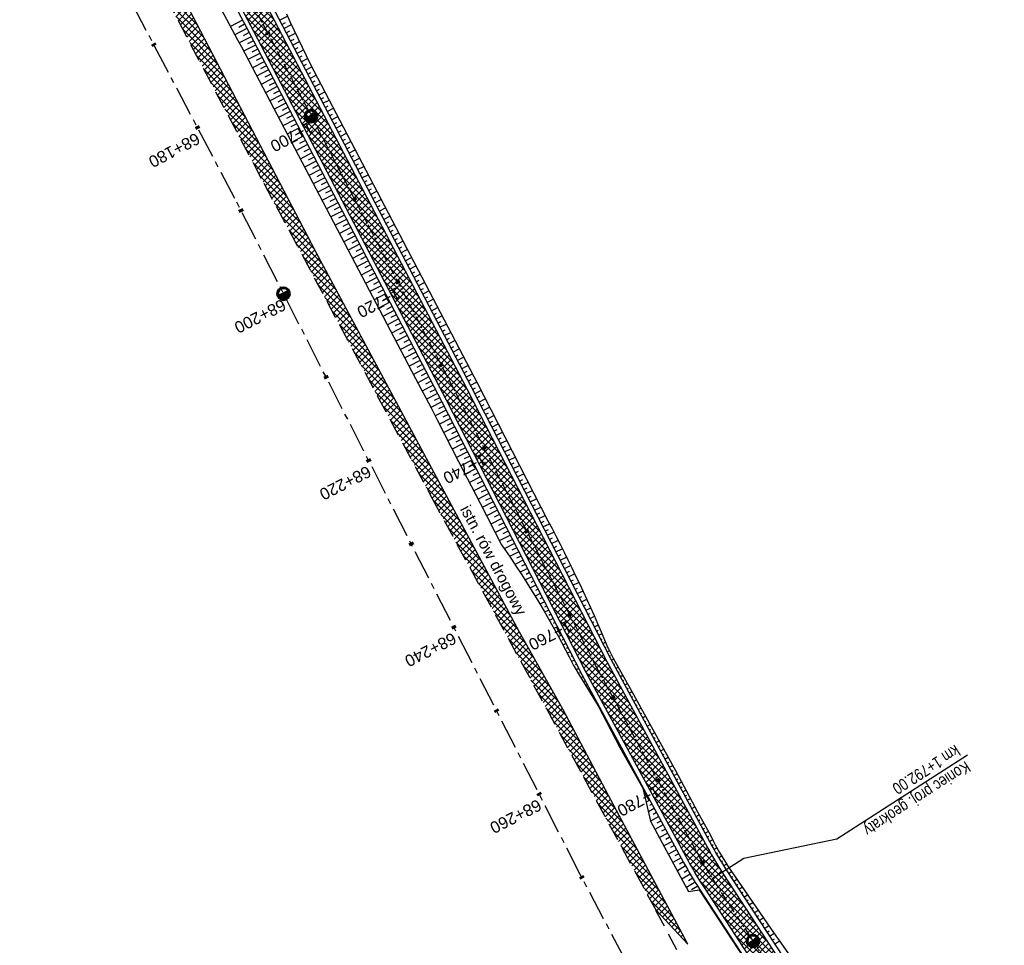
# Model space of a CAD drawing. Header units: metres. Extents: x 7529682 to 7533704, y 5721210 to 5727842.
# Tile 39 of 64: x 7530480 to 7530586, y 5726207 to 5726306. Entities that reach past the tile are written whole.
import ezdxf

# ---------------------------------------------------------------- set-up
doc = ezdxf.new("R2010")
doc.units = ezdxf.units.M
doc.linetypes.add('CENTER', pattern=[50.8, 31.75, -6.35, 6.35, -6.35])
doc.linetypes.add('HIDDEN', pattern=[9.525, 6.35, -3.175])
for name, color, linetype in [('C-DROGI-SYTUACJA-ETYKIETY', 7, 'Continuous'), ('D-hatch-pobocza', 131, 'Continuous'), ('D-pobocza', 7, 'Continuous'), ('D-skarpa', 7, 'Continuous'), ('D-skarpa-kreskowanie', 7, 'Continuous')]:
    doc.layers.add(name, color=color, linetype=linetype)
doc.layers.add('D-hatch-ciag-pieszo-rowerowy', color=7, linetype='Continuous', lineweight=13, true_color=0xff9f80)
for name, color, linetype, lineweight in [('D-krawędzie', 7, 'Continuous', 30), ('D-obrzeża', 7, 'Continuous', 30), ('D-opisy', 7, 'Continuous', 30), ('D-oś', 10, 'CENTER', 30)]:
    doc.layers.add(name, color=color, linetype=linetype, lineweight=lineweight)
doc.layers.add('poprzeczki', color=7, linetype='Continuous', true_color=0x0000c7)
doc.styles.add('2mm08', font='arial.ttf', dxfattribs={"width": 0.8})
doc.styles.get("Standard").update_dxf_attribs({"font": 'arial.ttf'})
pattern_1 = [(45, (0, 0), (-0.33675960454, 0.33675960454), []), (135, (0, 0), (-0.33675960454, -0.33675960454), [])]

# ---------------------------------------------------------------- blocks, each defined once
blk = doc.blocks.new('kilometraz')
at = {"linetype": 'ByBlock', "lineweight": -2}
blk.add_hatch(color=0, dxfattribs=at).paths.add_polyline_path([(0, -0.28125, 0.41421356), (0.28125, 0, 0.41421356), (0, 0.28125)])
at = {"color": 0, "linetype": 'ByBlock', "lineweight": -2}
blk.add_line((0, 0.28125), (0, -0.28125), dxfattribs=at)
blk.add_circle((0, 0), 0.28125, dxfattribs=at)
blk = doc.blocks.new('AeccTickLine')
at = {"color": 0, "linetype": 'ByBlock', "lineweight": -2}
blk.add_line((0, 1), (0, -1), dxfattribs=at)

msp = doc.modelspace()

# ---------------------------------------------------------------- hatches: boundary and pattern name
at = {"layer": 'D-hatch-ciag-pieszo-rowerowy'}
h = msp.add_hatch(dxfattribs=at)
h.set_pattern_fill('ANSI37', color=256, scale=0.15, style=0)
h.set_pattern_definition(pattern_1)
edge = h.paths.add_edge_path()
edge.add_line((7530580, 5726163.49), (7530582.28, 5726164.52))
edge.add_line((7530582.28, 5726164.52), (7530574.94, 5726178.43))
edge.add_arc((7530619.15, 5726201.78), 50, 202.668, 207.8318, ccw=False)
edge.add_line((7530573.02, 5726182.51), (7530570.15, 5726189.37))
edge.add_arc((7530524.01, 5726170.1), 50, 22.668, 27.5934)
edge.add_line((7530568.33, 5726193.26), (7530565.11, 5726199.41))
edge.add_arc((7530529.66, 5726180.88), 40, 27.5934, 33.1309)
edge.add_line((7530563.16, 5726202.75), (7530555.51, 5726214.46))
edge.add_arc((7530589.01, 5726236.32), 40, 208.4475, 213.1309, ccw=False)
edge.add_line((7530553.84, 5726217.27), (7530543.03, 5726237.22))
edge.add_line((7530543.03, 5726237.22), (7530528.1, 5726266.32))
edge.add_line((7530528.1, 5726266.32), (7530507.52, 5726305.7))
edge.add_line((7530507.52, 5726305.7), (7530488.37, 5726341.91))
edge.add_line((7530488.37, 5726341.91), (7530485.29, 5726347.72))
edge.add_line((7530485.29, 5726347.72), (7530482.34, 5726347.96))
edge.add_line((7530482.34, 5726347.96), (7530486.16, 5726340.74))
edge.add_line((7530486.16, 5726340.74), (7530505.31, 5726304.54))
edge.add_line((7530505.31, 5726304.54), (7530525.88, 5726265.17))
edge.add_line((7530525.88, 5726265.17), (7530540.82, 5726236.06))
edge.add_line((7530540.82, 5726236.06), (7530551.69, 5726215.99))
edge.add_arc((7530586.86, 5726235.04), 40, 208.4475, 213.1309)
edge.add_line((7530553.36, 5726213.18), (7530561, 5726201.48))
edge.add_arc((7530527.5, 5726179.62), 40, 27.5934, 33.1309, ccw=False)
edge.add_line((7530562.95, 5726198.15), (7530566.06, 5726192.2))
edge.add_arc((7530521.75, 5726169.04), 50, 22.668, 27.5934, ccw=False)
edge.add_line((7530567.88, 5726188.31), (7530570.75, 5726181.44))
edge.add_arc((7530616.89, 5726200.71), 50, 202.668, 207.8318)
edge.add_line((7530572.67, 5726177.37), (7530580, 5726163.49))
at = {"layer": 'D-hatch-pobocza'}
h = msp.add_hatch(dxfattribs=at)
h.set_pattern_fill('ANSI37', color=256, scale=0.15, style=0)
h.set_pattern_definition(pattern_1)
h.paths.add_polyline_path([(7530484.05, 5726334.34), (7530471.92, 5726357.11), (7530458.95, 5726381.07), (7530447.57, 5726403.23), (7530435.55, 5726425.46), (7530424.34, 5726446.96), (7530408.22, 5726477.68), (7530396.72, 5726499.26), (7530381.74, 5726527.87), (7530371.44, 5726547.5), (7530359.58, 5726569.81), (7530349.42, 5726588.72), (7530332.29, 5726621.37), (7530323.72, 5726638.05), (7530306.54, 5726670.82), (7530298.56, 5726686.33), (7530287.26, 5726707.54), (7530284.29, 5726713.26), (7530282.67, 5726712.4), (7530284.5, 5726708.94), (7530291.38, 5726695.94), (7530296.05, 5726687.11), (7530304.46, 5726671.19), (7530316.6, 5726648.18), (7530333.06, 5726617.01), (7530350, 5726585.01), (7530367.26, 5726552.32), (7530385.76, 5726517.23), (7530404.05, 5726482.55), (7530421.09, 5726450.18), (7530442.44, 5726409.66), (7530463.42, 5726369.85), (7530489.27, 5726320.83), (7530506.41, 5726288.29), (7530524.31, 5726254.78), (7530540.55, 5726224.89), (7530548.27, 5726210.67), (7530551.7, 5726207.03), (7530543.21, 5726222.9), (7530538.34, 5726232.11), (7530533.7, 5726240.35), (7530511.95, 5726280.97), (7530499.24, 5726305.31)])

# ---------------------------------------------------------------- linework, layer by layer
at = {"layer": 'D-krawędzie', "linetype": 'HIDDEN', "ltscale": 0.3}
msp.add_lwpolyline([(7530385.76, 5726517.23), (7530404.05, 5726482.55), (7530421.09, 5726450.18), (7530442.44, 5726409.66), (7530463.42, 5726369.85), (7530489.27, 5726320.83), (7530506.41, 5726288.29), (7530524.31, 5726254.78), (7530540.55, 5726224.89), (7530548.27, 5726210.67)], dxfattribs=at)
at = {"layer": 'D-krawędzie', "linetype": 'HIDDEN', "ltscale": 0.3, "flags": 128}
msp.add_lwpolyline([(7530572.01, 5726166.06), (7530548.27, 5726210.67)], dxfattribs=at)
at = {"layer": 'D-obrzeża'}
for points in [[(7530323.59, 5726655.58), (7530341.03, 5726622.47), (7530357.95, 5726590.07), (7530380.91, 5726546.86), (7530404.06, 5726502.58), (7530425.55, 5726461.61), (7530445.93, 5726422.72), (7530468.89, 5726378.74), (7530488.37, 5726341.91), (7530507.52, 5726305.7), (7530528.1, 5726266.32), (7530543.03, 5726237.22), (7530553.84, 5726217.27, 0.020438), (7530555.51, 5726214.46), (7530563.16, 5726202.75, -0.024166), (7530565.11, 5726199.41), (7530568.33, 5726193.26, -0.021495), (7530570.15, 5726189.37), (7530573.02, 5726182.51, 0.022535), (7530574.94, 5726178.43), (7530582.47, 5726164.17, 0.144123), (7530586.41, 5726160.13)], [(7530321.38, 5726654.42), (7530338.82, 5726621.31), (7530355.74, 5726588.9), (7530378.7, 5726545.7), (7530401.84, 5726501.42), (7530423.33, 5726460.44), (7530443.71, 5726421.56), (7530466.68, 5726377.57), (7530486.16, 5726340.74), (7530505.31, 5726304.54), (7530525.88, 5726265.17), (7530540.82, 5726236.06), (7530551.69, 5726215.99, 0.020438), (7530553.36, 5726213.18), (7530561, 5726201.48, -0.024166), (7530562.95, 5726198.15), (7530566.06, 5726192.2, -0.021495), (7530567.88, 5726188.31), (7530570.75, 5726181.44, 0.022535), (7530572.67, 5726177.37), (7530580.71, 5726162.14, 0.101584), (7530584.55, 5726157.48), (7530584.69, 5726157.37, -0.100735), (7530588.49, 5726152.75)]]:
    msp.add_lwpolyline(points, format="xyb", dxfattribs=at)
at = {"layer": 'D-opisy'}
msp.add_lwpolyline([(7530554.29, 5726214.05), (7530557.67, 5726216.22), (7530567.6, 5726218.27), (7530581.56, 5726227.25)], dxfattribs=at)
at = {"layer": 'D-oś', "ltscale": 0.1}
msp.add_lwpolyline([(7530594.85, 5726110.89), (7530540.21, 5726214.45), (7530503.32, 5726286.65), (7530486.17, 5726319.2), (7530460.32, 5726368.22), (7530439.35, 5726408.03), (7530417.99, 5726448.55), (7530400.96, 5726480.91), (7530382.67, 5726515.6)], dxfattribs=at)
at = {"layer": 'D-oś', "ltscale": 0.03}
msp.add_lwpolyline([(7530402.95, 5726502), (7530424.44, 5726461.02), (7530444.82, 5726422.14), (7530467.79, 5726378.16), (7530487.26, 5726341.32), (7530506.42, 5726305.12), (7530526.99, 5726265.74), (7530541.92, 5726236.64), (7530552.76, 5726216.63, 0.020438), (7530554.44, 5726213.82), (7530562.08, 5726202.11, -0.024166), (7530564.03, 5726198.78), (7530567.39, 5726192.35, -0.021495), (7530568.85, 5726189.24), (7530572.06, 5726181.56, 0.022535), (7530573.6, 5726178.3), (7530581.27, 5726163.76, 0.096558), (7530584.87, 5726159.29), (7530589.55, 5726155.35, -0.108108)], format="xyb", dxfattribs=at)
at = {"layer": 'D-pobocza'}
for points in [[(7530324.03, 5726655.81), (7530341.47, 5726622.7), (7530358.39, 5726590.3), (7530381.35, 5726547.09), (7530404.5, 5726502.82), (7530425.99, 5726461.84), (7530446.37, 5726422.96), (7530469.34, 5726378.97), (7530488.81, 5726342.14), (7530507.97, 5726305.94), (7530528.54, 5726266.55), (7530543.47, 5726237.46), (7530554.28, 5726217.51, 0.020438), (7530555.93, 5726214.74), (7530563.58, 5726203.02, -0.024166), (7530565.55, 5726199.64), (7530568.77, 5726193.49, -0.021495), (7530570.61, 5726189.56), (7530573.48, 5726182.7, 0.022535), (7530575.38, 5726178.67), (7530582.91, 5726164.41)], [(7530320.94, 5726654.18), (7530338.37, 5726621.07), (7530355.29, 5726588.67), (7530378.26, 5726545.46), (7530401.4, 5726501.19), (7530422.89, 5726460.21), (7530443.27, 5726421.33), (7530466.24, 5726377.34), (7530485.71, 5726340.51), (7530504.87, 5726304.31), (7530525.43, 5726264.94), (7530540.37, 5726235.82), (7530551.25, 5726215.75, 0.020438), (7530552.94, 5726212.91), (7530560.58, 5726201.21, -0.024166), (7530562.51, 5726197.91), (7530565.62, 5726191.97, -0.021495), (7530567.42, 5726188.12), (7530570.29, 5726181.25, 0.022535), (7530572.23, 5726177.13), (7530572.78, 5726176.1)]]:
    msp.add_lwpolyline(points, format="xyb", dxfattribs=at)
msp.add_lwpolyline([(7530548.27, 5726210.67), (7530551.7, 5726207.03), (7530543.21, 5726222.9), (7530538.34, 5726232.11), (7530533.7, 5726240.35), (7530511.95, 5726280.97), (7530499.24, 5726305.31), (7530484.05, 5726334.34), (7530471.92, 5726357.11), (7530458.95, 5726381.07), (7530447.57, 5726403.23), (7530435.55, 5726425.46), (7530424.34, 5726446.96), (7530408.22, 5726477.68), (7530396.72, 5726499.26)], dxfattribs=at)
at = {"layer": 'D-skarpa', "linetype": 'Continuous'}
for points in [[(7530485.22, 5726338.14), (7530503.6, 5726303.63), (7530504.01, 5726302.85), (7530520.29, 5726271.86), (7530522.62, 5726267.44), (7530524.27, 5726264.32), (7530524.93, 5726263.03), (7530527.21, 5726258.58), (7530529.5, 5726254.14), (7530531.78, 5726249.69, -0.036809), (7530539.5, 5726236.79), (7530539.56, 5726236.67), (7530540.12, 5726235.71), (7530542.11, 5726232.46), (7530544.44, 5726228.04), (7530546.9, 5726223.68), (7530547.72, 5726220.16), (7530547.72, 5726220.16), (7530551.18, 5726213.75), (7530551.18, 5726213.75), (7530551.18, 5726213.75), (7530551.18, 5726213.75), (7530551.78, 5726212.66), (7530552.9, 5726212.82), (7530554.41, 5726210.54), (7530554.41, 5726210.54), (7530559.89, 5726202.17)], [(7530508.83, 5726306.4), (7530509.2, 5726305.56), (7530511.35, 5726301.04), (7530529.22, 5726266.91), (7530529.9, 5726265.58), (7530536.76, 5726252.24, -0.022281), (7530543.17, 5726238.67), (7530543.23, 5726238.56), (7530543.74, 5726237.57), (7530545.54, 5726234.32), (7530550.38, 5726225.57), (7530552.74, 5726221.16), (7530554.14, 5726218.6), (7530554.44, 5726217.97), (7530554.62, 5726217.64), (7530555.08, 5726216.8), (7530555.35, 5726216.34), (7530556.13, 5726215.13), (7530556.23, 5726214.99), (7530560.59, 5726208.61), (7530563.48, 5726204.52)]]:
    msp.add_lwpolyline(points, format="xyb", dxfattribs=at)
at = {"layer": 'D-skarpa-kreskowanie', "linetype": 'Continuous'}
for p, q in [((7530504.13, 5726305.71, 107.55), (7530502.85, 5726305.04, 106.58)), ((7530508.09, 5726305.7, 107.68), (7530508.94, 5726306.15, 107.04)), ((7530508.32, 5726305.26, 107.68), (7530508.73, 5726305.47, 107.37)), ((7530504.59, 5726304.83, 107.55), (7530503.32, 5726304.15, 106.59)), ((7530504.36, 5726305.27, 107.55), (7530503.72, 5726304.93, 107.07)), ((7530504.83, 5726304.39, 107.55), (7530504.19, 5726304.05, 107.07)), ((7530508.55, 5726304.82, 107.68), (7530509.36, 5726305.24, 107.07)), ((7530508.78, 5726304.37, 107.68), (7530509.18, 5726304.58, 107.38)), ((7530505.06, 5726303.94, 107.55), (7530503.78, 5726303.28, 106.59)), ((7530505.29, 5726303.5, 107.55), (7530504.65, 5726303.17, 107.07)), ((7530509.02, 5726303.93, 107.68), (7530509.79, 5726304.33, 107.09)), ((7530509.25, 5726303.49, 107.68), (7530509.63, 5726303.68, 107.39)), ((7530509.48, 5726303.04, 107.68), (7530510.22, 5726303.43, 107.12)), ((7530505.52, 5726303.06, 107.55), (7530504.25, 5726302.39, 106.59)), ((7530505.75, 5726302.61, 107.55), (7530505.12, 5726302.28, 107.07)), ((7530509.71, 5726302.6, 107.68), (7530510.07, 5726302.79, 107.4)), ((7530509.94, 5726302.16, 107.68), (7530510.65, 5726302.53, 107.14)), ((7530505.99, 5726302.17, 107.55), (7530504.71, 5726301.51, 106.59)), ((7530506.45, 5726301.28, 107.55), (7530505.18, 5726300.62, 106.59)), ((7530506.22, 5726301.73, 107.55), (7530505.58, 5726301.4, 107.07)), ((7530510.17, 5726301.71, 107.68), (7530510.52, 5726301.89, 107.42)), ((7530510.4, 5726301.27, 107.67), (7530511.08, 5726301.62, 107.17)), ((7530506.91, 5726300.4, 107.55), (7530505.64, 5726299.74, 106.59)), ((7530506.68, 5726300.84, 107.55), (7530506.05, 5726300.51, 107.07)), ((7530510.64, 5726300.83, 107.67), (7530510.97, 5726301, 107.43)), ((7530510.87, 5726300.38, 107.67), (7530511.52, 5726300.73, 107.18)), ((7530507.37, 5726299.51, 107.54), (7530506.11, 5726298.85, 106.59)), ((7530507.14, 5726299.96, 107.55), (7530506.51, 5726299.62, 107.07)), ((7530511.1, 5726299.94, 107.67), (7530511.43, 5726300.11, 107.43)), ((7530511.33, 5726299.5, 107.67), (7530511.99, 5726299.84, 107.18)), ((7530511.56, 5726299.05, 107.67), (7530511.89, 5726299.23, 107.43)), ((7530507.84, 5726298.63, 107.54), (7530506.57, 5726297.97, 106.59)), ((7530507.61, 5726299.07, 107.54), (7530506.97, 5726298.74, 107.07)), ((7530508.07, 5726298.18, 107.54), (7530507.44, 5726297.85, 107.07)), ((7530511.79, 5726298.61, 107.67), (7530512.45, 5726298.95, 107.18)), ((7530512.03, 5726298.17, 107.67), (7530512.35, 5726298.34, 107.43)), ((7530512.26, 5726297.72, 107.67), (7530512.91, 5726298.07, 107.18)), ((7530508.3, 5726297.74, 107.54), (7530507.04, 5726297.08, 106.6)), ((7530508.53, 5726297.3, 107.54), (7530507.9, 5726296.97, 107.07)), ((7530512.49, 5726297.28, 107.67), (7530512.82, 5726297.45, 107.43)), ((7530512.72, 5726296.84, 107.67), (7530513.38, 5726297.18, 107.18)), ((7530508.76, 5726296.85, 107.54), (7530507.5, 5726296.2, 106.6)), ((7530509.23, 5726295.97, 107.54), (7530507.97, 5726295.31, 106.6)), ((7530508.99, 5726296.41, 107.54), (7530508.37, 5726296.08, 107.07)), ((7530512.95, 5726296.4, 107.67), (7530513.28, 5726296.57, 107.43)), ((7530513.18, 5726295.95, 107.67), (7530513.84, 5726296.3, 107.18)), ((7530509.69, 5726295.08, 107.54), (7530508.43, 5726294.42, 106.6)), ((7530509.46, 5726295.52, 107.54), (7530508.83, 5726295.2, 107.07)), ((7530513.41, 5726295.51, 107.67), (7530513.74, 5726295.68, 107.43)), ((7530513.65, 5726295.07, 107.67), (7530514.3, 5726295.41, 107.18)), ((7530510.15, 5726294.19, 107.54), (7530508.9, 5726293.54, 106.6)), ((7530509.92, 5726294.64, 107.54), (7530509.29, 5726294.31, 107.07)), ((7530513.88, 5726294.62, 107.67), (7530514.21, 5726294.79, 107.42)), ((7530514.11, 5726294.18, 107.67), (7530514.77, 5726294.52, 107.18)), ((7530514.34, 5726293.74, 107.67), (7530514.67, 5726293.91, 107.42)), ((7530510.62, 5726293.31, 107.54), (7530509.36, 5726292.65, 106.6)), ((7530510.38, 5726293.75, 107.54), (7530509.76, 5726293.42, 107.07)), ((7530510.85, 5726292.86, 107.54), (7530510.22, 5726292.54, 107.07)), ((7530514.57, 5726293.29, 107.67), (7530515.23, 5726293.64, 107.18)), ((7530514.8, 5726292.85, 107.67), (7530515.13, 5726293.02, 107.42)), ((7530511.08, 5726292.42, 107.54), (7530509.83, 5726291.77, 106.6)), ((7530511.31, 5726291.98, 107.54), (7530510.69, 5726291.65, 107.07)), ((7530515.03, 5726292.41, 107.67), (7530515.69, 5726292.75, 107.18)), ((7530515.27, 5726291.96, 107.67), (7530515.6, 5726292.14, 107.42)), ((7530515.5, 5726291.52, 107.67), (7530516.16, 5726291.87, 107.17)), ((7530511.54, 5726291.53, 107.54), (7530510.29, 5726290.88, 106.6)), ((7530511.77, 5726291.09, 107.54), (7530511.15, 5726290.77, 107.07)), ((7530515.73, 5726291.08, 107.67), (7530516.06, 5726291.25, 107.42)), ((7530515.96, 5726290.63, 107.67), (7530516.62, 5726290.98, 107.17)), ((7530512, 5726290.65, 107.54), (7530510.76, 5726290, 106.61)), ((7530512.47, 5726289.76, 107.54), (7530511.23, 5726289.11, 106.61)), ((7530512.24, 5726290.21, 107.54), (7530511.61, 5726289.88, 107.07)), ((7530516.19, 5726290.19, 107.67), (7530516.52, 5726290.36, 107.42)), ((7530516.42, 5726289.75, 107.67), (7530517.09, 5726290.09, 107.17)), ((7530512.93, 5726288.88, 107.54), (7530511.69, 5726288.23, 106.61)), ((7530512.7, 5726289.32, 107.54), (7530512.08, 5726288.99, 107.07)), ((7530516.66, 5726289.3, 107.67), (7530516.99, 5726289.48, 107.42)), ((7530516.89, 5726288.86, 107.67), (7530517.55, 5726289.21, 107.17)), ((7530517.12, 5726288.42, 107.67), (7530517.45, 5726288.59, 107.42)), ((7530513.39, 5726287.99, 107.54), (7530512.16, 5726287.34, 106.61)), ((7530513.16, 5726288.43, 107.54), (7530512.54, 5726288.11, 107.07)), ((7530513.63, 5726287.55, 107.54), (7530513.01, 5726287.22, 107.08)), ((7530517.35, 5726287.98, 107.67), (7530518.01, 5726288.32, 107.17)), ((7530517.58, 5726287.53, 107.67), (7530517.91, 5726287.71, 107.42)), ((7530513.86, 5726287.1, 107.54), (7530512.62, 5726286.46, 106.61)), ((7530514.09, 5726286.66, 107.54), (7530513.47, 5726286.34, 107.08)), ((7530517.81, 5726287.09, 107.67), (7530518.48, 5726287.44, 107.17)), ((7530518.04, 5726286.65, 107.67), (7530518.38, 5726286.82, 107.42)), ((7530518.28, 5726286.2, 107.67), (7530518.94, 5726286.55, 107.17)), ((7530514.32, 5726286.22, 107.54), (7530513.09, 5726285.57, 106.61)), ((7530514.55, 5726285.77, 107.54), (7530513.93, 5726285.45, 107.08)), ((7530518.51, 5726285.76, 107.67), (7530518.84, 5726285.93, 107.42)), ((7530518.74, 5726285.32, 107.67), (7530519.4, 5726285.66, 107.17)), ((7530514.78, 5726285.33, 107.54), (7530513.55, 5726284.69, 106.61)), ((7530515.25, 5726284.44, 107.54), (7530514.02, 5726283.8, 106.61)), ((7530515.01, 5726284.89, 107.54), (7530514.4, 5726284.57, 107.08)), ((7530518.97, 5726284.87, 107.67), (7530519.3, 5726285.05, 107.42)), ((7530519.2, 5726284.43, 107.67), (7530519.87, 5726284.78, 107.17)), ((7530515.71, 5726283.56, 107.54), (7530514.48, 5726282.92, 106.62)), ((7530515.48, 5726284, 107.54), (7530514.86, 5726283.68, 107.08)), ((7530519.43, 5726283.99, 107.67), (7530519.77, 5726284.16, 107.42)), ((7530519.66, 5726283.54, 107.67), (7530520.33, 5726283.89, 107.17)), ((7530516.17, 5726282.67, 107.54), (7530514.95, 5726282.03, 106.62)), ((7530515.94, 5726283.11, 107.54), (7530515.33, 5726282.79, 107.08)), ((7530519.9, 5726283.1, 107.67), (7530520.23, 5726283.27, 107.42)), ((7530520.13, 5726282.66, 107.67), (7530520.8, 5726283.01, 107.17)), ((7530520.36, 5726282.21, 107.67), (7530520.69, 5726282.39, 107.42)), ((7530516.63, 5726281.78, 107.54), (7530515.41, 5726281.15, 106.62)), ((7530516.4, 5726282.23, 107.54), (7530515.79, 5726281.91, 107.08)), ((7530516.87, 5726281.34, 107.54), (7530516.25, 5726281.02, 107.08)), ((7530520.59, 5726281.77, 107.67), (7530521.26, 5726282.12, 107.17)), ((7530520.82, 5726281.33, 107.67), (7530521.16, 5726281.5, 107.42)), ((7530521.05, 5726280.88, 107.67), (7530521.72, 5726281.23, 107.16)), ((7530517.1, 5726280.9, 107.54), (7530515.88, 5726280.26, 106.62)), ((7530517.33, 5726280.46, 107.54), (7530516.72, 5726280.14, 107.08)), ((7530521.29, 5726280.44, 107.67), (7530521.62, 5726280.62, 107.42)), ((7530521.52, 5726280, 107.67), (7530522.19, 5726280.35, 107.16)), ((7530517.56, 5726280.01, 107.54), (7530516.34, 5726279.38, 106.62)), ((7530518.02, 5726279.13, 107.54), (7530516.81, 5726278.49, 106.62)), ((7530517.79, 5726279.57, 107.54), (7530517.18, 5726279.25, 107.08)), ((7530521.75, 5726279.55, 107.67), (7530522.08, 5726279.73, 107.41)), ((7530521.98, 5726279.11, 107.67), (7530522.65, 5726279.46, 107.16)), ((7530518.49, 5726278.24, 107.54), (7530517.27, 5726277.6, 106.62)), ((7530518.26, 5726278.68, 107.54), (7530517.65, 5726278.36, 107.08)), ((7530522.21, 5726278.67, 107.67), (7530522.55, 5726278.84, 107.41)), ((7530522.44, 5726278.23, 107.67), (7530523.11, 5726278.58, 107.16)), ((7530518.95, 5726277.35, 107.54), (7530517.74, 5726276.72, 106.62)), ((7530518.72, 5726277.8, 107.54), (7530518.11, 5726277.48, 107.08)), ((7530522.67, 5726277.78, 107.67), (7530523.01, 5726277.96, 107.41)), ((7530522.91, 5726277.34, 107.67), (7530523.58, 5726277.69, 107.16)), ((7530523.14, 5726276.9, 107.67), (7530523.47, 5726277.07, 107.41)), ((7530519.41, 5726276.47, 107.54), (7530518.2, 5726275.83, 106.63)), ((7530519.18, 5726276.91, 107.54), (7530518.58, 5726276.59, 107.08)), ((7530519.64, 5726276.02, 107.54), (7530519.04, 5726275.71, 107.08)), ((7530523.37, 5726276.45, 107.67), (7530524.04, 5726276.8, 107.16)), ((7530523.6, 5726276.01, 107.67), (7530523.94, 5726276.18, 107.41)), ((7530519.88, 5726275.58, 107.54), (7530518.67, 5726274.95, 106.63)), ((7530520.11, 5726275.14, 107.54), (7530519.5, 5726274.82, 107.08)), ((7530523.83, 5726275.57, 107.67), (7530524.5, 5726275.92, 107.16)), ((7530524.06, 5726275.12, 107.66), (7530524.4, 5726275.3, 107.41)), ((7530524.3, 5726274.68, 107.66), (7530524.97, 5726275.03, 107.16)), ((7530520.34, 5726274.69, 107.54), (7530519.13, 5726274.06, 106.63)), ((7530520.57, 5726274.25, 107.54), (7530519.97, 5726273.94, 107.08)), ((7530524.53, 5726274.24, 107.66), (7530524.86, 5726274.41, 107.41)), ((7530524.76, 5726273.79, 107.66), (7530525.43, 5726274.15, 107.16)), ((7530520.8, 5726273.81, 107.54), (7530519.6, 5726273.18, 106.63)), ((7530521.26, 5726272.92, 107.53), (7530520.06, 5726272.29, 106.63)), ((7530521.03, 5726273.36, 107.53), (7530520.43, 5726273.05, 107.08)), ((7530524.99, 5726273.35, 107.66), (7530525.33, 5726273.53, 107.41)), ((7530525.22, 5726272.91, 107.66), (7530525.9, 5726273.26, 107.16)), ((7530521.73, 5726272.04, 107.53), (7530520.53, 5726271.41, 106.63)), ((7530521.5, 5726272.48, 107.53), (7530520.9, 5726272.16, 107.08)), ((7530525.45, 5726272.46, 107.66), (7530525.79, 5726272.64, 107.41)), ((7530525.68, 5726272.02, 107.66), (7530526.36, 5726272.37, 107.16)), ((7530525.92, 5726271.58, 107.66), (7530526.25, 5726271.75, 107.41)), ((7530522.19, 5726271.15, 107.53), (7530520.99, 5726270.52, 106.63)), ((7530521.96, 5726271.59, 107.53), (7530521.36, 5726271.28, 107.08)), ((7530522.42, 5726270.71, 107.53), (7530521.82, 5726270.39, 107.08)), ((7530526.15, 5726271.13, 107.66), (7530526.82, 5726271.49, 107.15)), ((7530526.38, 5726270.69, 107.66), (7530526.72, 5726270.87, 107.41)), ((7530522.65, 5726270.26, 107.53), (7530521.46, 5726269.64, 106.64)), ((7530522.89, 5726269.82, 107.53), (7530522.29, 5726269.51, 107.09)), ((7530526.61, 5726270.25, 107.66), (7530527.29, 5726270.6, 107.15)), ((7530526.84, 5726269.8, 107.66), (7530527.18, 5726269.98, 107.41)), ((7530527.07, 5726269.36, 107.66), (7530527.75, 5726269.72, 107.15)), ((7530523.12, 5726269.38, 107.53), (7530521.93, 5726268.75, 106.64)), ((7530523.35, 5726268.93, 107.53), (7530522.75, 5726268.62, 107.09)), ((7530527.3, 5726268.92, 107.66), (7530527.64, 5726269.1, 107.41)), ((7530527.54, 5726268.48, 107.66), (7530528.21, 5726268.83, 107.15)), ((7530523.58, 5726268.49, 107.53), (7530522.39, 5726267.87, 106.64)), ((7530524.04, 5726267.6, 107.53), (7530522.86, 5726266.99, 106.64)), ((7530523.81, 5726268.05, 107.53), (7530523.22, 5726267.74, 107.09)), ((7530527.77, 5726268.03, 107.66), (7530528.11, 5726268.21, 107.41)), ((7530528, 5726267.59, 107.66), (7530528.68, 5726267.94, 107.15)), ((7530524.51, 5726266.72, 107.53), (7530523.33, 5726266.1, 106.65)), ((7530524.27, 5726267.16, 107.53), (7530523.68, 5726266.85, 107.09)), ((7530528.23, 5726267.15, 107.66), (7530528.57, 5726267.32, 107.41)), ((7530528.46, 5726266.7, 107.66), (7530529.14, 5726267.06, 107.15)), ((7530524.97, 5726265.83, 107.53), (7530523.79, 5726265.22, 106.65)), ((7530524.74, 5726266.27, 107.53), (7530524.15, 5726265.97, 107.09)), ((7530528.69, 5726266.26, 107.66), (7530529.03, 5726266.43, 107.41)), ((7530528.92, 5726265.81, 107.66), (7530529.6, 5726266.16, 107.15)), ((7530529.15, 5726265.37, 107.66), (7530529.49, 5726265.54, 107.41)), ((7530525.43, 5726264.94, 107.53), (7530524.26, 5726264.33, 106.65)), ((7530525.2, 5726265.39, 107.53), (7530524.61, 5726265.08, 107.09)), ((7530525.66, 5726264.5, 107.53), (7530525.07, 5726264.2, 107.09)), ((7530529.38, 5726264.92, 107.66), (7530530.06, 5726265.27, 107.15)), ((7530529.6, 5726264.48, 107.66), (7530529.95, 5726264.65, 107.4)), ((7530529.83, 5726264.03, 107.66), (7530530.52, 5726264.39, 107.15)), ((7530525.89, 5726264.05, 107.53), (7530524.71, 5726263.45, 106.65)), ((7530526.12, 5726263.61, 107.53), (7530525.53, 5726263.31, 107.09)), ((7530530.06, 5726263.59, 107.66), (7530530.4, 5726263.76, 107.4)), ((7530530.29, 5726263.14, 107.66), (7530530.97, 5726263.5, 107.15)), ((7530526.34, 5726263.16, 107.53), (7530525.17, 5726262.56, 106.65)), ((7530526.8, 5726262.28, 107.53), (7530525.62, 5726261.67, 106.65)), ((7530526.57, 5726262.72, 107.53), (7530525.98, 5726262.42, 107.09)), ((7530530.52, 5726262.7, 107.66), (7530530.86, 5726262.88, 107.4)), ((7530530.75, 5726262.25, 107.66), (7530531.43, 5726262.61, 107.15)), ((7530527.26, 5726261.39, 107.53), (7530526.08, 5726260.78, 106.65)), ((7530527.03, 5726261.83, 107.53), (7530526.44, 5726261.53, 107.09)), ((7530530.97, 5726261.81, 107.66), (7530531.32, 5726261.99, 107.4)), ((7530531.2, 5726261.36, 107.66), (7530531.89, 5726261.72, 107.15)), ((7530527.71, 5726260.5, 107.53), (7530526.54, 5726259.89, 106.65)), ((7530527.49, 5726260.94, 107.53), (7530526.9, 5726260.64, 107.09)), ((7530531.43, 5726260.92, 107.66), (7530531.77, 5726261.1, 107.4)), ((7530531.66, 5726260.48, 107.66), (7530532.35, 5726260.83, 107.14)), ((7530531.89, 5726260.03, 107.66), (7530532.23, 5726260.21, 107.4)), ((7530528.17, 5726259.61, 107.53), (7530526.99, 5726259, 106.65)), ((7530527.94, 5726260.05, 107.53), (7530527.35, 5726259.75, 107.09)), ((7530528.4, 5726259.16, 107.53), (7530527.81, 5726258.86, 107.09)), ((7530532.12, 5726259.59, 107.66), (7530532.8, 5726259.94, 107.14)), ((7530532.34, 5726259.14, 107.66), (7530532.69, 5726259.32, 107.4)), ((7530528.63, 5726258.72, 107.53), (7530527.45, 5726258.11, 106.65)), ((7530528.86, 5726258.27, 107.53), (7530528.27, 5726257.97, 107.09)), ((7530532.57, 5726258.7, 107.66), (7530533.26, 5726259.05, 107.14)), ((7530532.8, 5726258.25, 107.66), (7530533.14, 5726258.43, 107.4)), ((7530533.03, 5726257.81, 107.66), (7530533.72, 5726258.16, 107.14)), ((7530529.08, 5726257.83, 107.53), (7530527.91, 5726257.22, 106.65)), ((7530529.31, 5726257.38, 107.53), (7530528.73, 5726257.08, 107.09)), ((7530533.26, 5726257.36, 107.66), (7530533.6, 5726257.54, 107.4)), ((7530533.48, 5726256.92, 107.66), (7530534.18, 5726257.27, 107.14)), ((7530529.54, 5726256.94, 107.53), (7530528.37, 5726256.34, 106.65)), ((7530530, 5726256.05, 107.53), (7530528.83, 5726255.45, 106.65)), ((7530529.77, 5726256.49, 107.53), (7530529.18, 5726256.19, 107.09)), ((7530533.71, 5726256.47, 107.66), (7530534.06, 5726256.65, 107.4)), ((7530533.94, 5726256.03, 107.66), (7530534.63, 5726256.38, 107.14)), ((7530530.45, 5726255.16, 107.53), (7530529.29, 5726254.56, 106.65)), ((7530530.23, 5726255.6, 107.53), (7530529.64, 5726255.3, 107.09)), ((7530534.17, 5726255.58, 107.66), (7530534.52, 5726255.76, 107.4)), ((7530534.4, 5726255.14, 107.66), (7530535.09, 5726255.49, 107.14)), ((7530530.91, 5726254.27, 107.53), (7530529.74, 5726253.67, 106.65)), ((7530530.68, 5726254.71, 107.53), (7530530.1, 5726254.41, 107.09)), ((7530534.63, 5726254.69, 107.66), (7530534.97, 5726254.87, 107.4)), ((7530534.85, 5726254.25, 107.66), (7530535.55, 5726254.6, 107.14)), ((7530535.08, 5726253.8, 107.66), (7530535.43, 5726253.98, 107.4)), ((7530531.37, 5726253.38, 107.53), (7530530.2, 5726252.78, 106.65)), ((7530531.14, 5726253.82, 107.53), (7530530.55, 5726253.52, 107.09)), ((7530531.59, 5726252.93, 107.53), (7530531.01, 5726252.63, 107.09)), ((7530535.31, 5726253.36, 107.66), (7530536, 5726253.71, 107.14)), ((7530535.54, 5726252.91, 107.66), (7530535.89, 5726253.09, 107.4)), ((7530535.77, 5726252.47, 107.66), (7530536.46, 5726252.82, 107.14)), ((7530531.82, 5726252.49, 107.53), (7530530.65, 5726251.89, 106.65)), ((7530532.05, 5726252.04, 107.53), (7530531.47, 5726251.74, 107.09)), ((7530536, 5726252.02, 107.66), (7530536.34, 5726252.2, 107.4)), ((7530536.22, 5726251.58, 107.66), (7530536.92, 5726251.93, 107.14)), ((7530532.28, 5726251.6, 107.53), (7530531.11, 5726251, 106.65)), ((7530532.74, 5726250.71, 107.53), (7530531.56, 5726250.11, 106.65)), ((7530532.51, 5726251.15, 107.53), (7530531.92, 5726250.85, 107.09)), ((7530536.45, 5726251.13, 107.66), (7530536.8, 5726251.31, 107.4)), ((7530536.68, 5726250.69, 107.66), (7530537.37, 5726251.04, 107.14)), ((7530533.19, 5726249.82, 107.53), (7530532.08, 5726249.25, 106.69)), ((7530532.96, 5726250.26, 107.53), (7530532.38, 5726249.96, 107.09)), ((7530536.91, 5726250.24, 107.66), (7530537.25, 5726250.42, 107.4)), ((7530537.14, 5726249.8, 107.66), (7530537.83, 5726250.15, 107.14)), ((7530533.65, 5726248.93, 107.53), (7530532.65, 5726248.42, 106.77)), ((7530533.42, 5726249.37, 107.53), (7530532.89, 5726249.1, 107.13)), ((7530537.37, 5726249.35, 107.66), (7530537.71, 5726249.53, 107.4)), ((7530537.59, 5726248.91, 107.65), (7530538.28, 5726249.26, 107.14)), ((7530537.82, 5726248.46, 107.65), (7530538.17, 5726248.64, 107.4)), ((7530534.11, 5726248.04, 107.53), (7530533.21, 5726247.58, 106.86)), ((7530533.88, 5726248.48, 107.53), (7530533.4, 5726248.24, 107.17)), ((7530534.33, 5726247.59, 107.53), (7530533.92, 5726247.38, 107.21)), ((7530538.05, 5726248.02, 107.65), (7530538.74, 5726248.37, 107.14)), ((7530538.28, 5726247.57, 107.65), (7530538.62, 5726247.75, 107.4)), ((7530534.56, 5726247.15, 107.52), (7530533.78, 5726246.75, 106.94)), ((7530534.79, 5726246.71, 107.52), (7530534.43, 5726246.52, 107.25)), ((7530538.51, 5726247.13, 107.65), (7530539.18, 5726247.47, 107.15)), ((7530538.73, 5726246.68, 107.65), (7530539.06, 5726246.85, 107.41)), ((7530538.96, 5726246.24, 107.65), (7530539.59, 5726246.56, 107.18)), ((7530535.02, 5726246.26, 107.52), (7530534.35, 5726245.92, 107.02)), ((7530535.25, 5726245.82, 107.52), (7530534.94, 5726245.66, 107.29)), ((7530539.19, 5726245.79, 107.65), (7530539.5, 5726245.95, 107.42)), ((7530539.42, 5726245.35, 107.65), (7530540.01, 5726245.65, 107.21)), ((7530535.48, 5726245.37, 107.52), (7530534.88, 5726245.07, 107.08)), ((7530535.93, 5726244.48, 107.52), (7530535.38, 5726244.2, 107.11)), ((7530535.7, 5726244.93, 107.52), (7530535.42, 5726244.78, 107.31)), ((7530539.65, 5726244.91, 107.65), (7530539.93, 5726245.05, 107.44)), ((7530539.88, 5726244.46, 107.65), (7530540.43, 5726244.74, 107.24)), ((7530536.39, 5726243.59, 107.52), (7530535.89, 5726243.33, 107.15)), ((7530536.16, 5726244.04, 107.52), (7530535.9, 5726243.9, 107.33)), ((7530540.1, 5726244.02, 107.65), (7530540.37, 5726244.15, 107.46)), ((7530540.33, 5726243.57, 107.65), (7530540.84, 5726243.83, 107.27)), ((7530536.62, 5726243.15, 107.52), (7530536.38, 5726243.02, 107.34)), ((7530536.84, 5726242.7, 107.52), (7530536.39, 5726242.47, 107.18)), ((7530540.56, 5726243.13, 107.65), (7530540.8, 5726243.25, 107.47)), ((7530540.79, 5726242.68, 107.65), (7530541.25, 5726242.92, 107.3)), ((7530541.02, 5726242.24, 107.65), (7530541.24, 5726242.35, 107.49)), ((7530537.07, 5726242.26, 107.52), (7530536.86, 5726242.14, 107.36)), ((7530537.3, 5726241.81, 107.52), (7530536.89, 5726241.6, 107.21)), ((7530537.53, 5726241.37, 107.52), (7530537.33, 5726241.27, 107.38)), ((7530541.25, 5726241.79, 107.65), (7530541.67, 5726242.01, 107.34)), ((7530541.47, 5726241.35, 107.65), (7530541.67, 5726241.45, 107.5)), ((7530537.76, 5726240.92, 107.52), (7530537.38, 5726240.73, 107.24)), ((7530537.99, 5726240.48, 107.52), (7530537.8, 5726240.38, 107.38)), ((7530541.7, 5726240.9, 107.65), (7530542.08, 5726241.09, 107.37)), ((7530541.93, 5726240.46, 107.65), (7530542.11, 5726240.55, 107.52)), ((7530538.21, 5726240.03, 107.52), (7530537.85, 5726239.85, 107.25)), ((7530538.44, 5726239.59, 107.52), (7530538.27, 5726239.5, 107.39)), ((7530538.67, 5726239.14, 107.52), (7530538.33, 5726238.97, 107.26)), ((7530542.16, 5726240.01, 107.65), (7530542.49, 5726240.18, 107.4)), ((7530542.39, 5726239.57, 107.65), (7530542.54, 5726239.65, 107.54)), ((7530542.62, 5726239.12, 107.65), (7530542.9, 5726239.27, 107.44)), ((7530538.9, 5726238.7, 107.52), (7530538.73, 5726238.61, 107.4)), ((7530539.13, 5726238.25, 107.52), (7530538.8, 5726238.09, 107.28)), ((7530542.84, 5726238.68, 107.65), (7530542.98, 5726238.75, 107.55)), ((7530543.07, 5726238.23, 107.65), (7530543.33, 5726238.37, 107.46)), ((7530539.36, 5726237.81, 107.52), (7530539.2, 5726237.73, 107.4)), ((7530539.58, 5726237.36, 107.52), (7530539.28, 5726237.21, 107.29)), ((7530543.3, 5726237.79, 107.65), (7530543.43, 5726237.85, 107.55)), ((7530543.53, 5726237.34, 107.65), (7530543.79, 5726237.48, 107.45)), ((7530539.81, 5726236.92, 107.52), (7530539.66, 5726236.84, 107.41)), ((7530540.04, 5726236.47, 107.52), (7530539.76, 5726236.33, 107.31)), ((7530540.27, 5726236.03, 107.52), (7530540.14, 5726235.96, 107.42)), ((7530543.77, 5726236.9, 107.64), (7530543.9, 5726236.98, 107.55)), ((7530544.01, 5726236.46, 107.64), (7530544.27, 5726236.61, 107.44)), ((7530544.25, 5726236.02, 107.64), (7530544.38, 5726236.1, 107.54)), ((7530540.5, 5726235.59, 107.52), (7530540.27, 5726235.46, 107.34)), ((7530540.74, 5726235.15, 107.51), (7530540.64, 5726235.09, 107.44)), ((7530544.48, 5726235.59, 107.64), (7530544.76, 5726235.74, 107.43)), ((7530544.72, 5726235.15, 107.64), (7530544.86, 5726235.22, 107.53)), ((7530540.98, 5726234.71, 107.51), (7530540.8, 5726234.61, 107.37)), ((7530541.22, 5726234.27, 107.51), (7530541.14, 5726234.22, 107.45)), ((7530544.96, 5726234.71, 107.64), (7530545.25, 5726234.86, 107.42)), ((7530545.2, 5726234.27, 107.63), (7530545.34, 5726234.35, 107.52)), ((7530545.44, 5726233.83, 107.63), (7530545.73, 5726233.99, 107.41)), ((7530541.46, 5726233.83, 107.51), (7530541.32, 5726233.75, 107.41)), ((7530541.69, 5726233.39, 107.51), (7530541.64, 5726233.36, 107.46)), ((7530541.93, 5726232.95, 107.51), (7530541.84, 5726232.9, 107.44)), ((7530545.67, 5726233.39, 107.63), (7530545.82, 5726233.47, 107.52)), ((7530545.91, 5726232.95, 107.63), (7530546.21, 5726233.11, 107.4)), ((7530542.17, 5726232.51, 107.5), (7530542.14, 5726232.49, 107.48)), ((7530542.41, 5726232.07, 107.5), (7530542.34, 5726232.03, 107.45)), ((7530546.15, 5726232.51, 107.63), (7530546.3, 5726232.59, 107.51)), ((7530546.39, 5726232.07, 107.63), (7530546.7, 5726232.24, 107.39)), ((7530542.65, 5726231.63, 107.5), (7530542.61, 5726231.61, 107.47)), ((7530542.88, 5726231.19, 107.5), (7530542.8, 5726231.15, 107.44)), ((7530543.12, 5726230.75, 107.5), (7530543.08, 5726230.73, 107.47)), ((7530546.63, 5726231.63, 107.62), (7530546.78, 5726231.71, 107.51)), ((7530546.87, 5726231.19, 107.62), (7530547.18, 5726231.36, 107.38)), ((7530547.1, 5726230.75, 107.62), (7530547.26, 5726230.84, 107.5)), ((7530543.36, 5726230.31, 107.5), (7530543.27, 5726230.26, 107.43)), ((7530543.6, 5726229.87, 107.49), (7530543.55, 5726229.85, 107.46)), ((7530547.34, 5726230.31, 107.62), (7530547.67, 5726230.49, 107.37)), ((7530547.58, 5726229.87, 107.62), (7530547.74, 5726229.96, 107.49)), ((7530543.84, 5726229.43, 107.49), (7530543.74, 5726229.38, 107.42)), ((7530544.07, 5726228.99, 107.49), (7530544.02, 5726228.96, 107.45)), ((7530547.82, 5726229.43, 107.62), (7530548.15, 5726229.61, 107.36)), ((7530548.06, 5726228.99, 107.61), (7530548.22, 5726229.08, 107.49)), ((7530548.29, 5726228.55, 107.61), (7530548.63, 5726228.73, 107.36)), ((7530544.31, 5726228.55, 107.49), (7530544.2, 5726228.49, 107.41)), ((7530544.55, 5726228.11, 107.49), (7530544.49, 5726228.08, 107.44)), ((7530544.79, 5726227.67, 107.48), (7530544.68, 5726227.62, 107.4)), ((7530548.53, 5726228.11, 107.61), (7530548.7, 5726228.2, 107.48)), ((7530548.77, 5726227.67, 107.61), (7530549.12, 5726227.86, 107.35)), ((7530545.03, 5726227.23, 107.48), (7530544.98, 5726227.21, 107.45)), ((7530545.27, 5726226.79, 107.48), (7530545.17, 5726226.74, 107.41)), ((7530549.01, 5726227.23, 107.61), (7530549.18, 5726227.33, 107.47)), ((7530549.25, 5726226.79, 107.6), (7530549.6, 5726226.98, 107.34)), ((7530545.5, 5726226.35, 107.48), (7530545.46, 5726226.33, 107.45)), ((7530545.74, 5726225.91, 107.48), (7530545.66, 5726225.87, 107.42)), ((7530545.98, 5726225.48, 107.48), (7530545.95, 5726225.46, 107.45)), ((7530549.49, 5726226.35, 107.6), (7530549.66, 5726226.45, 107.47)), ((7530549.72, 5726225.91, 107.6), (7530550.08, 5726226.11, 107.33)), ((7530549.96, 5726225.47, 107.6), (7530550.14, 5726225.57, 107.46)), ((7530546.22, 5726225.04, 107.47), (7530546.16, 5726225, 107.43)), ((7530546.46, 5726224.6, 107.47), (7530546.43, 5726224.58, 107.45)), ((7530550.2, 5726225.03, 107.6), (7530550.56, 5726225.23, 107.32)), ((7530550.44, 5726224.59, 107.6), (7530550.62, 5726224.69, 107.46)), ((7530546.69, 5726224.16, 107.47), (7530546.65, 5726224.13, 107.43)), ((7530546.93, 5726223.72, 107.47), (7530546.91, 5726223.71, 107.45)), ((7530550.68, 5726224.16, 107.59), (7530551.03, 5726224.35, 107.32)), ((7530550.91, 5726223.72, 107.59), (7530551.09, 5726223.81, 107.46)), ((7530551.15, 5726223.28, 107.59), (7530551.5, 5726223.47, 107.32)), ((7530547.17, 5726223.28, 107.47), (7530547.01, 5726223.19, 107.35)), ((7530547.65, 5726222.4, 107.46), (7530547.25, 5726222.18, 107.16)), ((7530547.41, 5726222.84, 107.47), (7530547.27, 5726222.76, 107.36)), ((7530551.39, 5726222.84, 107.59), (7530551.57, 5726222.93, 107.46)), ((7530551.63, 5726222.4, 107.59), (7530551.98, 5726222.58, 107.32)), ((7530548.12, 5726221.52, 107.46), (7530547.48, 5726221.17, 106.97)), ((7530547.89, 5726221.96, 107.46), (7530547.62, 5726221.82, 107.26)), ((7530551.87, 5726221.96, 107.59), (7530552.04, 5726222.05, 107.45)), ((7530552.11, 5726221.52, 107.58), (7530552.45, 5726221.7, 107.32)), ((7530548.6, 5726220.64, 107.46), (7530547.72, 5726220.16, 106.79)), ((7530548.36, 5726221.08, 107.46), (7530547.98, 5726220.87, 107.17)), ((7530552.34, 5726221.08, 107.58), (7530552.51, 5726221.17, 107.45)), ((7530552.58, 5726220.64, 107.58), (7530552.92, 5726220.82, 107.32)), ((7530552.82, 5726220.2, 107.58), (7530552.99, 5726220.29, 107.45)), ((7530549.08, 5726219.76, 107.45), (7530548.19, 5726219.28, 106.78)), ((7530548.84, 5726220.2, 107.46), (7530548.4, 5726219.96, 107.12)), ((7530549.31, 5726219.32, 107.45), (7530548.88, 5726219.08, 107.12)), ((7530553.06, 5726219.76, 107.58), (7530553.4, 5726219.95, 107.31)), ((7530553.3, 5726219.32, 107.58), (7530553.47, 5726219.41, 107.44)), ((7530549.55, 5726218.88, 107.45), (7530548.67, 5726218.4, 106.78)), ((7530549.79, 5726218.44, 107.45), (7530549.36, 5726218.21, 107.12)), ((7530553.53, 5726218.88, 107.57), (7530553.88, 5726219.07, 107.31)), ((7530553.77, 5726218.44, 107.57), (7530553.95, 5726218.54, 107.44)), ((7530554.01, 5726218, 107.57), (7530554.34, 5726218.18, 107.32)), ((7530550.03, 5726218, 107.45), (7530549.14, 5726217.52, 106.77)), ((7530550.51, 5726217.12, 107.44), (7530549.62, 5726216.64, 106.77)), ((7530550.27, 5726217.56, 107.44), (7530549.84, 5726217.33, 107.12)), ((7530554.25, 5726217.56, 107.57), (7530554.41, 5726217.65, 107.45)), ((7530554.49, 5726217.12, 107.57), (7530554.81, 5726217.3, 107.33)), ((7530550.98, 5726216.24, 107.44), (7530550.09, 5726215.76, 106.77)), ((7530550.74, 5726216.68, 107.44), (7530550.32, 5726216.45, 107.12)), ((7530554.73, 5726216.69, 107.57), (7530554.89, 5726216.78, 107.46)), ((7530554.99, 5726216.25, 107.58), (7530555.3, 5726216.44, 107.34)), ((7530551.46, 5726215.37, 107.44), (7530550.58, 5726214.87, 106.77)), ((7530551.22, 5726215.8, 107.44), (7530550.8, 5726215.58, 107.12)), ((7530555.25, 5726215.83, 107.59), (7530555.4, 5726215.92, 107.46)), ((7530555.51, 5726215.4, 107.59), (7530555.83, 5726215.6, 107.34)), ((7530555.77, 5726214.98, 107.6), (7530555.93, 5726215.08, 107.47)), ((7530551.96, 5726214.5, 107.45), (7530551.06, 5726213.97, 106.76)), ((7530551.71, 5726214.93, 107.44), (7530551.29, 5726214.69, 107.12)), ((7530552.22, 5726214.07, 107.45), (7530551.77, 5726213.8, 107.11)), ((7530556.05, 5726214.56, 107.61), (7530556.37, 5726214.77, 107.35)), ((7530556.32, 5726214.14, 107.62), (7530556.49, 5726214.25, 107.48)), ((7530556.59, 5726213.72, 107.63), (7530556.94, 5726213.95, 107.35)), ((7530552.48, 5726213.65, 107.46), (7530551.56, 5726213.07, 106.73)), ((7530552.75, 5726213.22, 107.47), (7530552.1, 5726212.81, 106.96)), ((7530556.86, 5726213.3, 107.63), (7530557.04, 5726213.42, 107.49)), ((7530557.14, 5726212.88, 107.64), (7530557.5, 5726213.12, 107.35)), ((7530553.01, 5726212.8, 107.47), (7530552.95, 5726212.76, 107.43)), ((7530553.29, 5726212.38, 107.48), (7530553.26, 5726212.36, 107.47)), ((7530557.41, 5726212.46, 107.65), (7530557.6, 5726212.59, 107.5)), ((7530557.68, 5726212.05, 107.66), (7530558.07, 5726212.3, 107.35)), ((7530557.96, 5726211.63, 107.67), (7530558.15, 5726211.76, 107.51)), ((7530558.23, 5726211.21, 107.68), (7530558.63, 5726211.47, 107.36)), ((7530558.5, 5726210.79, 107.69), (7530558.71, 5726210.92, 107.52)), ((7530558.78, 5726210.37, 107.69), (7530559.2, 5726210.65, 107.36)), ((7530559.05, 5726209.95, 107.7), (7530559.27, 5726210.09, 107.53)), ((7530559.32, 5726209.53, 107.71), (7530559.76, 5726209.82, 107.36)), ((7530559.6, 5726209.11, 107.72), (7530559.82, 5726209.26, 107.54)), ((7530559.87, 5726208.7, 107.73), (7530560.33, 5726208.99, 107.37)), ((7530560.14, 5726208.28, 107.74), (7530560.38, 5726208.43, 107.55)), ((7530560.42, 5726207.86, 107.75), (7530560.9, 5726208.17, 107.36)), ((7530560.69, 5726207.44, 107.76), (7530560.94, 5726207.6, 107.56)), ((7530560.96, 5726207.02, 107.76), (7530561.48, 5726207.36, 107.36))]:
    msp.add_line(p, q, dxfattribs=at)

# ---------------------------------------------------------------- block references
at = {"layer": 'C-DROGI-SYTUACJA-ETYKIETY', "color": 7, "linetype": 'Continuous', "lineweight": 60}
for p, xscale, yscale, zscale, rotation in [((7530494.66, 5726303.1), 0.25, 0.25, 0.25, 297.7831679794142), ((7530499.32, 5726294.25), 0.25, 0.25, 0.25, 297.7831679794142), ((7530503.96, 5726285.39), 0.25, 0.25, 0.25, 297.0640359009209), ((7530513.06, 5726267.58), 0.25, 0.25, 0.25, 297.0640359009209), ((7530517.61, 5726258.68), 0.25, 0.25, 0.25, 297.0640359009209), ((7530522.16, 5726249.77), 0.25, 0.25, 0.25, 297.0640359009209), ((7530526.71, 5726240.87), 0.25, 0.25, 0.25, 297.0640359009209), ((7530531.26, 5726231.96), 0.25, 0.25, 0.25, 297.0640359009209), ((7530535.81, 5726223.06), 0.25, 0.25, 0.25, 297.0640359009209), ((7530540.37, 5726214.15), 0.2499999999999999, 0.2499999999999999, 0.2499999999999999, 297.8158615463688)]:
    msp.add_blockref('AeccTickLine', p, dxfattribs=dict(at, xscale=xscale, yscale=yscale, zscale=zscale, rotation=rotation))
at = {"layer": 'C-DROGI-SYTUACJA-ETYKIETY', "color": 10, "linetype": 'Continuous', "lineweight": 60, "xscale": 2.249999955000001, "yscale": 2.249999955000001, "zscale": 2.249999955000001, "rotation": 297.0640359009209}
msp.add_blockref('kilometraz', (7530508.51, 5726276.49), dxfattribs=at)
at = {"layer": 'poprzeczki', "color": 7, "linetype": 'Continuous', "lineweight": 60, "xscale": 0.25, "yscale": 0.25, "zscale": 0.25}
for p, rotation in [((7530506.83, 5726304.32), 297.5819487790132), ((7530516.1, 5726286.6), 297.5819487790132), ((7530520.73, 5726277.73), 297.5819487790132), ((7530525.36, 5726268.87), 297.5819487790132), ((7530529.94, 5726259.98), 297.1624394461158), ((7530534.51, 5726251.09), 297.1624394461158), ((7530539.07, 5726242.19), 297.1624394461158), ((7530543.71, 5726233.33), 298.4475238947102), ((7530548.48, 5726224.54), 298.4475238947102), ((7530553.25, 5726215.75), 299.8848681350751)]:
    msp.add_blockref('AeccTickLine', p, dxfattribs=dict(at, rotation=rotation))
at = {"layer": 'poprzeczki', "color": 10, "linetype": 'Continuous', "lineweight": 60, "xscale": 2.249999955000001, "yscale": 2.249999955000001, "zscale": 2.249999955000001}
for p, rotation in [((7530511.46, 5726295.46), 297.5819487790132), ((7530558.66, 5726207.35), 303.1308879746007)]:
    msp.add_blockref('kilometraz', p, dxfattribs=dict(at, rotation=rotation))

# ---------------------------------------------------------------- texts
at = {"layer": 'C-DROGI-SYTUACJA-ETYKIETY', "color": 7}
for s, rotation, p in [('1+700', 207.5819, (7530511.31, 5726294.95)), ('68+180', 207.7832, (7530499.16, 5726293.74)), ('1+720', 207.5819, (7530520.57, 5726277.23)), ('68+200', 207.064, (7530508.35, 5726275.98)), ('1+740', 207.1624, (7530529.78, 5726259.48)), ('68+220', 207.064, (7530517.45, 5726258.17)), ('1+760', 207.1624, (7530538.91, 5726241.69)), ('68+240', 207.064, (7530526.55, 5726240.36)), ('1+780', 208.4475, (7530548.33, 5726224.03)), ('68+260', 207.064, (7530535.65, 5726222.55))]:
    msp.add_text(s, height=1.25, rotation=rotation, dxfattribs=at).set_placement(p)
at = {"layer": 'D-opisy'}
msp.add_text('istn. rów drogowy', height=1.2, rotation=298.1037, dxfattribs=at).set_placement((7530527.34, 5726253.5))
at = {"layer": 'D-opisy', "insert": (7530581.14, 5726226.98), "char_height": 1.25, "attachment_point": 4, "rotation": 212.7435, "style": '2mm08'}
msp.add_mtext('Koniec proj. geokraty\\Pkm 1+792.00', dxfattribs=at)

doc.saveas('drawing.dxf')
